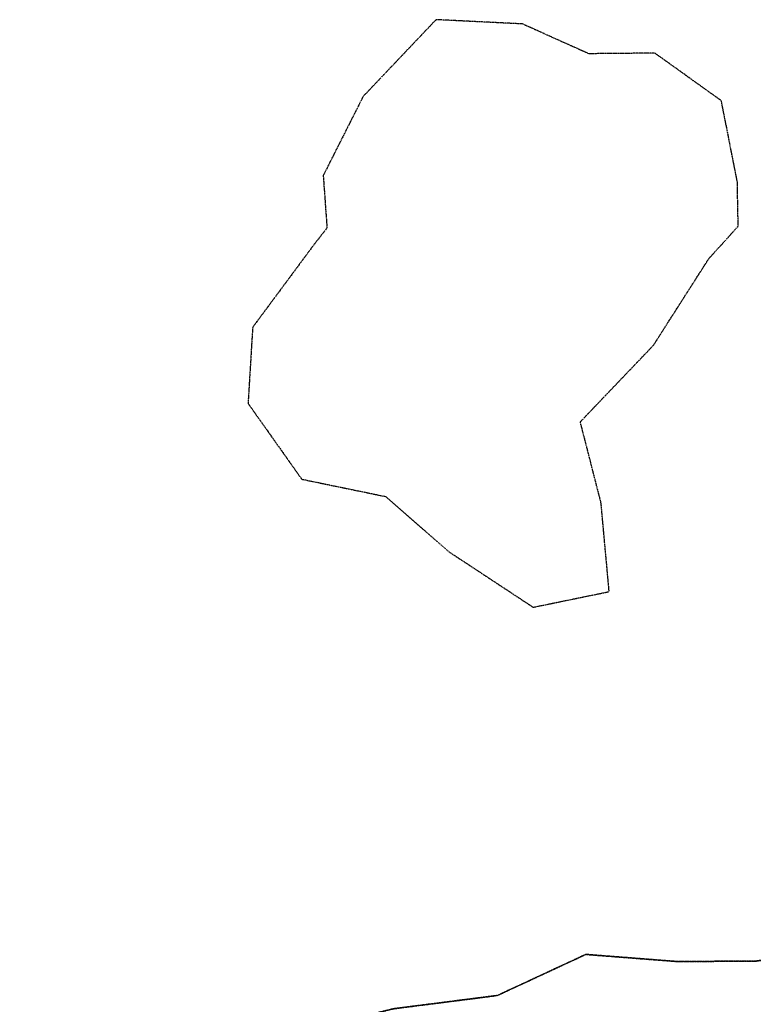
# Model space of a CAD drawing. Header units: feet. Extents: x 2045852 to 2423567, y 671180 to 1091522.
# Tile 59 of 101: x 2225153 to 2225732, y 956873 to 957651. Entities that reach past the tile are written whole.
import ezdxf

# ---------------------------------------------------------------- set-up
doc = ezdxf.new("R2010")
doc.units = ezdxf.units.FT
doc.header["$MEASUREMENT"] = 0
doc.linetypes.add('stream', pattern=[1.4, 0.7, -0.1, 0.1, -0.1, 0.1, -0.1, 0.1, -0.1])
doc.layers.add('GM_X_Major_Lake', color=5, linetype='stream')

msp = doc.modelspace()

# ---------------------------------------------------------------- linework, layer by layer
at = {"layer": 'GM_X_Major_Lake'}
for p, q in [((2225392.33, 957527.79), (2225395.3, 957486.43)), ((2225719.88, 957487.79), (2225719.21, 957522.91)), ((2225696.61, 957462.06), (2225719.88, 957487.79))]:
    msp.add_line(p, q, dxfattribs=at)
at = {"layer": 'GM_X_Major_Lake', "flags": 128}
for points in [[(2225719.21, 957522.91), (2225706.57, 957586.9), (2225654.07, 957624.47), (2225601.94, 957623.98), (2225549.58, 957647.51), (2225481.36, 957650.87), (2225423.8, 957590.21), (2225392.33, 957527.79)], [(2223635.54, 957456.12), (2223643.29, 957426.62), (2223645.57, 957376.57), (2223641.93, 957312.47), (2223670.35, 957242.53), (2223708.72, 957178.67), (2223759.07, 957122.87), (2223813.07, 957131.18), (2223876.99, 957153.57), (2223944.91, 957175.98), (2224003.15, 957142.26), (2224059.41, 957102.52), (2224051.79, 957034.39), (2224032.11, 956974.2), (2224003.74, 957036.13), (2223945.45, 957079.86), (2223873.5, 957061.43), (2223839.83, 956999.16), (2223858.2, 956935.18), (2223860.58, 956867.11), (2223864.94, 956803.05), (2223935.09, 956787.42), (2224002.88, 956831.85), (2224076.67, 956880.33), (2224138.74, 956874.67), (2224198.55, 956919.06), (2224206.18, 956985.19), (2224229.79, 957057.42), (2224267.45, 957123.71), (2224327.26, 957164.1), (2224379.27, 957168.39), (2224449.25, 957182.8), (2224511.17, 957205.17), (2224573.12, 957221.54), (2224641.27, 957203.89), (2224617.62, 957139.68), (2224555.55, 957143.33), (2224555.83, 957093.28), (2224486.01, 957052.83), (2224440.33, 956988.5), (2224478.69, 956930.64), (2224543.03, 956876.92), (2224582.78, 956927.2), (2224590.43, 956991.33), (2224640.67, 956953.57), (2224641.07, 956883.48), (2224701.26, 956855.78), (2224769.35, 956850.14), (2224807.7, 956792.29), (2224859.93, 956758.53), (2224887.59, 956822.77), (2224911.26, 956884.98), (2224979.21, 956903.37), (2225029.5, 956857.6), (2225019.84, 956795.46), (2225006.2, 956729.3), (2225008.48, 956679.25), (2224976.8, 956618.99), (2224959.19, 956546.8), (2224975.57, 956480.81), (2225039.81, 956445.11), (2225078.19, 956383.25), (2225012.4, 956336.82), (2224992.72, 956276.64), (2225060.95, 956244.98), (2225122.68, 956301.39), (2225158.35, 956365.67), (2225169.97, 956433.82), (2225153.67, 956487.8), (2225145.27, 956557.85), (2225190.92, 956626.19), (2225252.68, 956676.6), (2225320.52, 956715.02), (2225340.14, 956783.21), (2225381.78, 956853.54), (2225447.74, 956869.92), (2225529.75, 956880.39), (2225599.61, 956912.82), (2225671.7, 956907.21), (2225733.75, 956907.55), (2225789.74, 956915.87), (2225853.48, 956972.28), (2225867.08, 957046.46), (2225870.73, 957108.55), (2225844.32, 957176.51), (2225841.96, 957240.58), (2225873.67, 957298.82), (2225943.74, 957295.21), (2226005.57, 957333.59), (2226069.31, 957388.01), (2226135.09, 957436.44), (2226188.76, 957492.53)], [(2226188.76, 957492.53), (2226135.09, 957436.44), (2226069.31, 957388.01), (2226005.57, 957333.59), (2225943.74, 957295.21), (2225873.67, 957298.82), (2225841.96, 957240.58), (2225844.32, 957176.51), (2225870.73, 957108.55), (2225867.08, 957046.46), (2225853.48, 956972.28), (2225789.74, 956915.87), (2225733.75, 956907.55), (2225671.7, 956907.21), (2225599.61, 956912.82), (2225529.75, 956880.39), (2225447.74, 956869.92), (2225381.78, 956853.54), (2225340.14, 956783.21), (2225320.52, 956715.02), (2225252.68, 956676.6), (2225190.92, 956626.19), (2225145.27, 956557.85), (2225153.67, 956487.8), (2225169.97, 956433.82), (2225158.35, 956365.67), (2225122.68, 956301.39), (2225060.95, 956244.98), (2224992.72, 956276.64), (2225012.4, 956336.82), (2225078.19, 956383.25), (2225039.81, 956445.11), (2224975.57, 956480.81), (2224959.19, 956546.8), (2224976.8, 956618.99), (2225008.48, 956679.25), (2225006.2, 956729.3), (2225019.84, 956795.46), (2225029.5, 956857.6), (2224979.21, 956903.37), (2224911.26, 956884.98), (2224887.59, 956822.77), (2224859.93, 956758.53), (2224807.7, 956792.29), (2224769.35, 956850.14), (2224701.26, 956855.78), (2224641.07, 956883.48), (2224640.67, 956953.57), (2224590.43, 956991.33), (2224582.78, 956927.2), (2224543.03, 956876.92), (2224478.69, 956930.64), (2224440.33, 956988.5), (2224486.01, 957052.83), (2224555.83, 957093.28), (2224555.55, 957143.33), (2224617.62, 957139.68), (2224641.27, 957203.89), (2224573.12, 957221.54), (2224511.17, 957205.17), (2224449.25, 957182.8), (2224379.27, 957168.39), (2224327.26, 957164.1), (2224267.45, 957123.71), (2224229.79, 957057.42), (2224206.18, 956985.19), (2224198.55, 956919.06), (2224138.74, 956874.67), (2224076.67, 956880.33), (2224002.88, 956831.85), (2223935.09, 956787.42), (2223864.94, 956803.05), (2223860.58, 956867.11), (2223858.2, 956935.18), (2223839.83, 956999.16), (2223873.5, 957061.43), (2223945.45, 957079.86), (2224003.74, 957036.13), (2224032.11, 956974.2), (2224051.79, 957034.39), (2224059.41, 957102.52), (2224003.15, 957142.26), (2223944.91, 957175.98), (2223876.99, 957153.57), (2223813.07, 957131.18), (2223759.07, 957122.87), (2223708.72, 957178.67), (2223670.35, 957242.53), (2223641.93, 957312.47), (2223645.57, 957376.57), (2223643.29, 957426.62), (2223637.66, 957448.01)], [(2225395.3, 957486.43), (2225384.33, 957472.35), (2225336.65, 957408.01), (2225332.98, 957347.91), (2225375.35, 957288.07), (2225441.48, 957274.41), (2225491.76, 957230.63), (2225558.05, 957186.95), (2225618.03, 957199.29), (2225611.63, 957269.34), (2225595.26, 957333.34), (2225652.96, 957393.73), (2225696.61, 957462.06)]]:
    msp.add_lwpolyline(points, dxfattribs=at)

doc.saveas('drawing.dxf')
